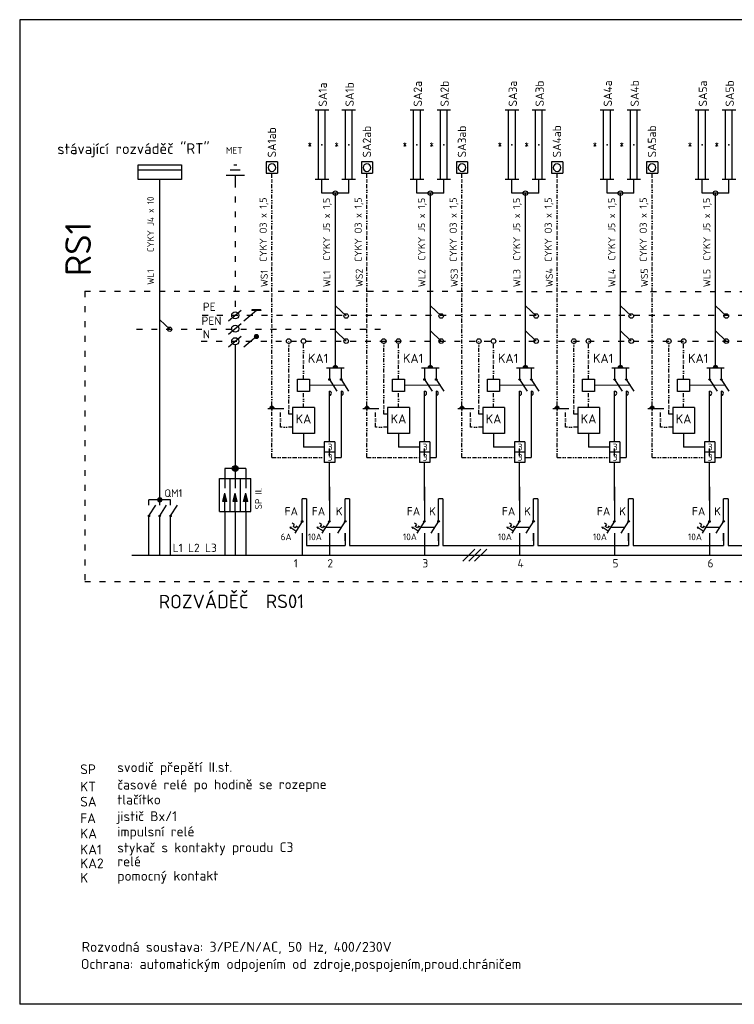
# Model space of a CAD drawing. Header units: millimetres. Extents: x -37966 to 4034, y 1212 to 30952.
# Tile 1 of 3: x -37966 to -16367, y 1212 to 30952. Entities that reach past the tile are written whole.
import ezdxf
from ezdxf.enums import TextEntityAlignment as Align

# ---------------------------------------------------------------- set-up
doc = ezdxf.new("R2010")
doc.units = ezdxf.units.MM
doc.linetypes.add('ACAD_ISO03W100', pattern=[30, 12, -18])
doc.linetypes.add('DIVIDE', pattern=[1.25, 0.5, -0.25, 0, -0.25, 0, -0.25])
for name, color, linetype in [('090-Z-VYPÍNAČE', 2, 'Continuous'), ('100', 100, 'Continuous'), ('EL1', 7, 'Continuous'), ('EL3', 1, 'Continuous'), ('ILS_LUMINAIRES', 7, 'Continuous'), ('LIŠTA', 6, 'Continuous'), ('PEN', 6, 'ACAD_ISO03W100'), ('PRVKY', 1, 'Continuous'), ('ROZVÁDĚČ', 1, 'ACAD_ISO03W100'), ('VYPINACE', 2, 'Continuous'), ('Z-OVLÁDACÍ', 3, 'DIVIDE'), ('Z-ROZVADECE', 1, 'Continuous'), ('Z-SDRUŽENÁ', 6, 'Continuous'), ('Z-VYPÍNAČE', 2, 'Continuous')]:
    doc.layers.add(name, color=color, linetype=linetype)
doc.styles.add('ISOCPEUR', font='isocpeur.ttf')
doc.styles.add('ISOCPEUR_10', font='isocpeur.ttf', dxfattribs={"width": 0.9})
doc.styles.get("Standard").update_dxf_attribs({"font": 'isocpeur.ttf'})

# ---------------------------------------------------------------- blocks, each defined once
blk = doc.blocks.new('tlačítko')
at = {"layer": 'Z-VYPÍNAČE'}
for p, q in [((-3120398, -5107014), (-3120398, -5107344)), ((-3120398, -5107014), (-3120069, -5107014)), ((-3120069, -5107014), (-3120069, -5107344)), ((-3120069, -5107344), (-3120398, -5107344))]:
    blk.add_line(p, q, dxfattribs=at)
blk.add_circle((-3120234, -5107179), 111, dxfattribs=at)
blk = doc.blocks.new('ELJL22')
at = {"layer": 'EL3', "linetype": 'Continuous'}
for p, q in [((-8, -1.56), (-8, 1.56)), ((-8, 0.78), (8, 0.78)), ((8, 1.56), (8, -1.56)), ((-8, -0.78), (8, -0.78))]:
    blk.add_line(p, q, dxfattribs=at)
blk.add_point((0, 0), dxfattribs=at)
at = {"layer": 'EL1', "flags": 8}
blk.add_attdef('POPIS', text='', height=1, dxfattribs=at).set_placement((0, 3), align=Align.MIDDLE)
at = {"layer": 'EL1', "linetype": 'Continuous', "flags": 1}
blk.add_attdef('SVITIDLO', (0, 0), '', height=2, dxfattribs=at)
blk = doc.blocks.new('rozváděč')
at = {"layer": 'Z-ROZVADECE'}
for p, q in [((-3113609, -5098778), (-3112950, -5098778)), ((-3113609, -5098998), (-3113609, -5098778)), ((-3112950, -5098859), (-3113609, -5098859)), ((-3112950, -5098778), (-3112950, -5098998)), ((-3112950, -5098998), (-3113609, -5098998))]:
    blk.add_line(p, q, dxfattribs=at)

msp = doc.modelspace()

# ---------------------------------------------------------------- hatches: boundary and pattern name
h = msp.add_hatch(color=6)
h.dxf.hatch_style = 1
h.paths.add_polyline_path([(-28426, 20507, -0.414214), (-28356, 20438), (-28426, 20438)])
h.paths.add_polyline_path([(-28426, 20507), (-28426, 20438), (-28495, 20438, -0.414214)])
h = msp.add_hatch(color=6)
h.dxf.hatch_style = 1
h.paths.add_polyline_path([(-25554, 20507, -0.414214), (-25484, 20438), (-25554, 20438)])
h.paths.add_polyline_path([(-25554, 20507), (-25554, 20438), (-25623, 20438, -0.414214)])
h = msp.add_hatch(color=6)
h.dxf.hatch_style = 1
h.paths.add_polyline_path([(-22681, 20507, -0.414214), (-22612, 20438), (-22681, 20438)])
h.paths.add_polyline_path([(-22681, 20507), (-22681, 20438), (-22751, 20438, -0.414214)])
h = msp.add_hatch(color=6)
h.dxf.hatch_style = 1
h.paths.add_polyline_path([(-19809, 20507, -0.414214), (-19740, 20438), (-19809, 20438)])
h.paths.add_polyline_path([(-19809, 20507), (-19809, 20438), (-19879, 20438, -0.414214)])
h = msp.add_hatch(color=6)
h.dxf.hatch_style = 1
h.paths.add_polyline_path([(-16937, 20507, -0.414214), (-16867, 20438), (-16937, 20438)])
h.paths.add_polyline_path([(-16937, 20507), (-16937, 20438), (-17006, 20438, -0.414214)])
h = msp.add_hatch(color=6)
h.dxf.hatch_style = 1
h.paths.add_polyline_path([(-30342, 19273, -0.414214), (-30272, 19204), (-30342, 19204)])
h.paths.add_polyline_path([(-30342, 19273), (-30342, 19204), (-30411, 19204, -0.414214)])
h = msp.add_hatch(color=6)
h.dxf.hatch_style = 1
h.paths.add_polyline_path([(-27470, 19273, -0.414214), (-27400, 19204), (-27470, 19204)])
h.paths.add_polyline_path([(-27470, 19273), (-27470, 19204), (-27539, 19204, -0.414214)])
h = msp.add_hatch(color=6)
h.dxf.hatch_style = 1
h.paths.add_polyline_path([(-24598, 19273, -0.414214), (-24528, 19204), (-24598, 19204)])
h.paths.add_polyline_path([(-24598, 19273), (-24598, 19204), (-24667, 19204, -0.414214)])
h = msp.add_hatch(color=6)
h.dxf.hatch_style = 1
h.paths.add_polyline_path([(-21725, 19273, -0.414214), (-21656, 19204), (-21725, 19204)])
h.paths.add_polyline_path([(-21725, 19273), (-21725, 19204), (-21795, 19204, -0.414214)])
h = msp.add_hatch(color=6)
h.dxf.hatch_style = 1
h.paths.add_polyline_path([(-18853, 19273, -0.414214), (-18784, 19204), (-18853, 19204)])
h.paths.add_polyline_path([(-18853, 19273), (-18853, 19204), (-18923, 19204, -0.414214)])
h = msp.add_hatch(color=256)
edge = h.paths.add_edge_path()
edge.add_arc((-31451, 17395), 89.9, 0, 360)
h = msp.add_hatch(color=256)
edge = h.paths.add_edge_path()
edge.add_arc((-33732, 16451), 83, 0, 360)
for points in [[(-31829, 16402), (-31704, 16402), (-31767, 16652)], [(-31514, 16402), (-31389, 16402), (-31451, 16652)], [(-31198, 16402), (-31074, 16402), (-31136, 16652)]]:
    msp.add_hatch(color=256).paths.add_polyline_path(points)
at = {"layer": 'Z-SDRUŽENÁ', "ltscale": 5}
msp.add_hatch(color=256, dxfattribs=at).paths.add_polyline_path([(-30677, 22190), (-30677, 22166), (-30946, 22166), (-30946, 22190)])
at = {"layer": 'Z-SDRUŽENÁ', "ltscale": 0.15}
msp.add_hatch(color=256, dxfattribs=at).paths.add_polyline_path([(-30732, 21382, 1), (-30891, 21382, 1)])

# ---------------------------------------------------------------- linework, layer by layer
for p, q in [((4034, 30952), (-37966, 30952)), ((-37966, 30952), (-37966, 1212)), ((-28831, 25712), (-28831, 26126)), ((-28020, 25712), (-28020, 26126)), ((-25959, 25712), (-25959, 26126)), ((-25148, 25712), (-25148, 26126)), ((-23087, 25712), (-23087, 26126)), ((-22276, 25712), (-22276, 26126)), ((-20215, 25712), (-20215, 26126)), ((-19404, 25712), (-19404, 26126)), ((-17343, 25712), (-17343, 26126)), ((-16531, 25712), (-16531, 26126)), ((-28020, 25712), (-28831, 25712)), ((-28426, 20438), (-28426, 25712)), ((-25148, 25712), (-25959, 25712)), ((-25554, 20438), (-25554, 25712)), ((-22276, 25712), (-23087, 25712)), ((-22681, 20438), (-22681, 25712)), ((-19404, 25712), (-20215, 25712)), ((-19809, 20438), (-19809, 25712)), ((-16531, 25712), (-17343, 25712)), ((-16937, 20438), (-16937, 25712)), ((-28602, 20438), (-28602, 20085)), ((-25730, 20438), (-25730, 20085)), ((-22858, 20438), (-22858, 20085)), ((-19986, 20438), (-19986, 20085)), ((-17113, 20438), (-17113, 20085)), ((-28602, 20085), (-28377, 19732)), ((-28249, 20085), (-28024, 19732)), ((-25730, 20085), (-25504, 19732)), ((-25377, 20085), (-25151, 19732)), ((-22858, 20085), (-22632, 19732)), ((-22505, 20085), (-22279, 19732)), ((-19986, 20085), (-19760, 19732)), ((-19633, 20085), (-19407, 19732)), ((-17113, 20085), (-16888, 19732)), ((-16761, 20085), (-16535, 19732)), ((-28602, 18201), (-28602, 19732)), ((-25730, 18201), (-25730, 19732)), ((-22858, 18201), (-22858, 19732)), ((-19986, 18201), (-19986, 19732)), ((-17113, 18201), (-17113, 19732)), ((-29389, 18452), (-29389, 18045)), ((-26517, 18452), (-26517, 18045)), ((-23645, 18452), (-23645, 18045)), ((-20772, 18452), (-20772, 18045)), ((-17900, 18452), (-17900, 18045)), ((-28759, 18045), (-29389, 18045)), ((-28602, 17767), (-28602, 18003)), ((-25886, 18045), (-26517, 18045)), ((-25730, 17767), (-25730, 18003)), ((-23014, 18045), (-23645, 18045)), ((-22858, 17767), (-22858, 18003)), ((-20142, 18045), (-20772, 18045)), ((-19986, 17767), (-19986, 18003)), ((-17270, 18045), (-17900, 18045)), ((-17113, 17767), (-17113, 18003)), ((-31451, 17693), (-31451, 17395)), ((-28602, 16431), (-28602, 17576)), ((-25730, 16431), (-25730, 17576)), ((-22858, 16431), (-22858, 17576)), ((-19986, 16431), (-19986, 17576)), ((-17113, 16431), (-17113, 17576)), ((-31767, 17395), (-31767, 17098)), ((-31136, 17395), (-31767, 17395)), ((-31451, 17395), (-31451, 17098)), ((-31136, 17395), (-31136, 17098)), ((-31767, 17098), (-31767, 16800)), ((-31451, 17098), (-31451, 16800)), ((-31136, 17098), (-31136, 16800)), ((-28602, 16846), (-28602, 15803)), ((-25730, 16846), (-25730, 15803)), ((-22858, 16846), (-22858, 15803)), ((-19986, 16846), (-19986, 15803)), ((-17113, 16846), (-17113, 15803)), ((-33406, 16451), (-34058, 16451)), ((-34058, 16288), (-34058, 16451)), ((-33732, 16288), (-33732, 16451)), ((-33406, 16288), (-33406, 16451)), ((-31829, 16402), (-31767, 16652)), ((-31704, 16402), (-31829, 16402)), ((-31704, 16402), (-31767, 16652)), ((-31767, 16100), (-31767, 16652)), ((-31514, 16402), (-31451, 16652)), ((-31389, 16402), (-31514, 16402)), ((-31389, 16402), (-31451, 16652)), ((-31451, 16100), (-31451, 16652)), ((-31198, 16402), (-31136, 16652)), ((-31074, 16402), (-31198, 16402)), ((-31074, 16402), (-31136, 16652)), ((-31136, 16100), (-31136, 16652)), ((-29429, 15795), (-29429, 16477)), ((-29296, 16477), (-29429, 16477)), ((-29296, 16477), (-29296, 15074)), ((-28126, 15803), (-28126, 16477)), ((-27993, 16477), (-28126, 16477)), ((-27993, 16477), (-27993, 15074)), ((-25307, 15803), (-25307, 16477)), ((-25174, 16477), (-25307, 16477)), ((-25174, 16477), (-25174, 15074)), ((-22435, 15803), (-22435, 16477)), ((-22302, 16477), (-22435, 16477)), ((-22302, 16477), (-22302, 15074)), ((-19562, 15803), (-19562, 16477)), ((-19429, 16477), (-19562, 16477)), ((-19429, 16477), (-19429, 15074)), ((-16690, 15803), (-16690, 16477)), ((-16557, 16477), (-16690, 16477)), ((-16557, 16477), (-16557, 15074)), ((-34058, 15962), (-33849, 16288)), ((-33732, 15962), (-33524, 16288)), ((-33406, 15962), (-33198, 16288)), ((-31767, 16100), (-31767, 14781)), ((-31451, 16100), (-31451, 14781)), ((-31136, 16100), (-31136, 14781)), ((-34058, 14781), (-34058, 15962)), ((-33732, 14781), (-33732, 15962)), ((-33406, 14781), (-33406, 15962)), ((-29429, 15795), (-29654, 15442)), ((-28602, 15803), (-28833, 15442)), ((-28126, 15803), (-28356, 15442)), ((-25730, 15803), (-25961, 15442)), ((-25307, 15803), (-25537, 15442)), ((-22858, 15803), (-23088, 15442)), ((-22435, 15803), (-22665, 15442)), ((-19986, 15803), (-20216, 15442)), ((-19562, 15803), (-19793, 15442)), ((-17113, 15803), (-17344, 15442)), ((-16690, 15803), (-16921, 15442)), ((-29805, 15626), (-29781, 15582)), ((-29742, 15586), (-29805, 15626)), ((-29805, 15626), (-29755, 15623)), ((-29678, 15545), (-29742, 15586)), ((-29667, 15701), (-29731, 15741)), ((-29667, 15701), (-29705, 15642)), ((-29640, 15601), (-29705, 15642)), ((-29615, 15505), (-29678, 15545)), ((-29603, 15659), (-29640, 15601)), ((-29542, 15619), (-29605, 15659)), ((-28983, 15626), (-28959, 15582)), ((-28920, 15586), (-28983, 15626)), ((-28983, 15626), (-28934, 15623)), ((-28857, 15545), (-28920, 15586)), ((-28846, 15701), (-28909, 15741)), ((-28846, 15701), (-28883, 15642)), ((-28818, 15601), (-28883, 15642)), ((-28793, 15505), (-28857, 15545)), ((-28781, 15659), (-28818, 15601)), ((-28720, 15619), (-28783, 15659)), ((-28718, 15623), (-28241, 15623)), ((-26111, 15626), (-26087, 15582)), ((-26048, 15586), (-26111, 15626)), ((-26111, 15626), (-26061, 15623)), ((-25984, 15545), (-26048, 15586)), ((-25974, 15701), (-26037, 15741)), ((-25974, 15701), (-26011, 15642)), ((-25946, 15601), (-26011, 15642)), ((-25921, 15505), (-25984, 15545)), ((-25909, 15659), (-25946, 15601)), ((-25848, 15619), (-25911, 15659)), ((-25845, 15623), (-25422, 15623)), ((-23239, 15626), (-23215, 15582)), ((-23176, 15586), (-23239, 15626)), ((-23239, 15626), (-23189, 15623)), ((-23112, 15545), (-23176, 15586)), ((-23101, 15701), (-23165, 15741)), ((-23101, 15701), (-23139, 15642)), ((-23074, 15601), (-23139, 15642)), ((-23049, 15505), (-23112, 15545)), ((-23036, 15659), (-23074, 15601)), ((-22976, 15619), (-23039, 15659)), ((-22973, 15623), (-22550, 15623)), ((-20367, 15626), (-20343, 15582)), ((-20303, 15586), (-20367, 15626)), ((-20367, 15626), (-20317, 15623)), ((-20240, 15545), (-20303, 15586)), ((-20229, 15701), (-20292, 15741)), ((-20229, 15701), (-20267, 15642)), ((-20202, 15601), (-20267, 15642)), ((-20177, 15505), (-20240, 15545)), ((-20164, 15659), (-20202, 15601)), ((-20103, 15619), (-20167, 15659)), ((-20101, 15623), (-19678, 15623)), ((-17494, 15626), (-17471, 15582)), ((-17431, 15586), (-17494, 15626)), ((-17494, 15626), (-17445, 15623)), ((-17368, 15545), (-17431, 15586)), ((-17357, 15701), (-17420, 15741)), ((-17357, 15701), (-17394, 15642)), ((-17329, 15601), (-17394, 15642)), ((-17305, 15505), (-17368, 15545)), ((-17292, 15659), (-17329, 15601)), ((-17231, 15619), (-17294, 15659)), ((-17229, 15623), (-16805, 15623)), ((-29429, 15442), (-29429, 14781)), ((-28607, 15442), (-28607, 14781)), ((-28126, 15442), (-28126, 15074)), ((-25735, 15442), (-25735, 14781)), ((-25307, 15442), (-25307, 15074)), ((-22863, 15442), (-22863, 14781)), ((-22435, 15442), (-22435, 15074)), ((-19991, 15442), (-19991, 14781)), ((-19562, 15442), (-19562, 15074)), ((-17118, 15442), (-17118, 14781)), ((-16690, 15442), (-16690, 15074)), ((4034, 1212), (-37966, 1212))]:
    msp.add_line(p, q)
at = {"ltscale": 0.15}
for p, q in [((-33732, 16451), (-33732, 26126)), ((-28426, 22308), (-28099, 22003)), ((-25554, 22308), (-25227, 22003)), ((-22681, 22308), (-22355, 22003)), ((-19809, 22308), (-19483, 22003)), ((-16937, 22308), (-16610, 22003)), ((-33734, 21884), (-33432, 21602)), ((-28426, 21550), (-28099, 21245)), ((-25554, 21550), (-25227, 21245)), ((-22681, 21550), (-22355, 21245)), ((-19809, 21550), (-19483, 21245)), ((-16937, 21550), (-16610, 21245)), ((-31451, 21148), (-31451, 17693)), ((-28249, 20438), (-28249, 20085)), ((-25377, 20438), (-25377, 20085)), ((-22505, 20438), (-22505, 20085)), ((-19633, 20438), (-19633, 20085)), ((-16761, 20438), (-16761, 20085)), ((-28249, 19732), (-28249, 17732)), ((-25377, 19732), (-25377, 17732)), ((-22505, 19732), (-22505, 17732)), ((-19633, 19732), (-19633, 17732)), ((-16761, 19732), (-16761, 17732)), ((-28126, 15209), (-28126, 15442)), ((-25307, 15209), (-25307, 15442)), ((-22434, 15209), (-22435, 15442)), ((-19562, 15209), (-19562, 15442)), ((-16690, 15209), (-16690, 15442)), ((-29296, 15074), (-28126, 15074)), ((-27993, 15074), (-25307, 15074)), ((-25174, 15074), (-22435, 15074)), ((-22302, 15074), (-19562, 15074)), ((-19429, 15074), (-16690, 15074)), ((-16557, 15074), (-13818, 15074))]:
    msp.add_line(p, q, dxfattribs=at)
at = {"ltscale": 0.02}
for p, q in [((-31277, 22166), (-31655, 21846)), ((-31277, 21762), (-31655, 21442)), ((-31277, 21382), (-31655, 21062))]:
    msp.add_line(p, q, dxfattribs=at)
at = {"color": 6}
for p, q in [((-28690, 20438), (-28161, 20438)), ((-25818, 20438), (-25289, 20438)), ((-22946, 20438), (-22417, 20438)), ((-20074, 20438), (-19545, 20438)), ((-17202, 20438), (-16672, 20438)), ((-30470, 19204), (-29987, 19204)), ((-27598, 19204), (-27115, 19204)), ((-24726, 19204), (-24243, 19204)), ((-21853, 19204), (-21371, 19204)), ((-18981, 19204), (-18499, 19204))]:
    msp.add_line(p, q, dxfattribs=at)
at = {"linetype": 'Continuous'}
for p, q in [((-28137, 19908), (-29208, 19909)), ((-25264, 19908), (-26335, 19909)), ((-22392, 19908), (-23463, 19909)), ((-19520, 19908), (-20591, 19909)), ((-16648, 19908), (-17719, 19909)), ((-28446, 18201), (-28759, 18201)), ((-28759, 18201), (-28759, 17888)), ((-28446, 18201), (-28446, 17888)), ((-25574, 18201), (-25886, 18201)), ((-25886, 18201), (-25886, 17888)), ((-25574, 18201), (-25574, 17888)), ((-22702, 18201), (-23014, 18201)), ((-23014, 18201), (-23014, 17888)), ((-22702, 18201), (-22702, 17888)), ((-19829, 18201), (-20142, 18201)), ((-20142, 18201), (-20142, 17888)), ((-19829, 18201), (-19829, 17888)), ((-16957, 18201), (-17270, 18201)), ((-17270, 18201), (-17270, 17888)), ((-16957, 18201), (-16957, 17888)), ((-28446, 17888), (-28759, 17888)), ((-28446, 17888), (-28759, 17888)), ((-28759, 17888), (-28759, 17576)), ((-28446, 17888), (-28446, 17576)), ((-25574, 17888), (-25886, 17888)), ((-25574, 17888), (-25886, 17888)), ((-25886, 17888), (-25886, 17576)), ((-25574, 17888), (-25574, 17576)), ((-22702, 17888), (-23014, 17888)), ((-22702, 17888), (-23014, 17888)), ((-23014, 17888), (-23014, 17576)), ((-22702, 17888), (-22702, 17576)), ((-19829, 17888), (-20142, 17888)), ((-19829, 17888), (-20142, 17888)), ((-20142, 17888), (-20142, 17576)), ((-19829, 17888), (-19829, 17576)), ((-16957, 17888), (-17270, 17888)), ((-16957, 17888), (-17270, 17888)), ((-17270, 17888), (-17270, 17576)), ((-16957, 17888), (-16957, 17576)), ((-28446, 17576), (-28759, 17576)), ((-25574, 17576), (-25886, 17576)), ((-22702, 17576), (-23014, 17576)), ((-19829, 17576), (-20142, 17576)), ((-16957, 17576), (-17270, 17576))]:
    msp.add_line(p, q, dxfattribs=at)
at = {"ltscale": 0.15}
for centre, radius in [((-28426, 25712), 69.5), ((-25554, 25712), 69.5), ((-22681, 25712), 69.5), ((-19809, 25712), 69.5), ((-16937, 25712), 69.5), ((-28099, 22003), 69.5), ((-25227, 22003), 69.5), ((-22355, 22003), 69.5), ((-19483, 22003), 69.5), ((-16610, 22003), 69.5), ((-33432, 21602), 64.2), ((-29835, 21244), 69.5), ((-29389, 21244), 69.5), ((-28099, 21245), 69.5), ((-26963, 21244), 69.5), ((-26517, 21244), 69.5), ((-25227, 21245), 69.5), ((-24090, 21244), 69.5), ((-23645, 21244), 69.5), ((-22355, 21245), 69.5), ((-21218, 21244), 69.5), ((-20773, 21244), 69.5), ((-19483, 21245), 69.5), ((-18346, 21244), 69.5), ((-17900, 21244), 69.5), ((-16610, 21245), 69.5)]:
    msp.add_circle(centre, radius, dxfattribs=at)
at = {"ltscale": 0.02}
for centre in [(-31451, 22023), (-31451, 21619), (-31451, 21239)]:
    msp.add_circle(centre, 108, dxfattribs=at)
for centre, radius in [((-28602, 20085), 23.8), ((-28249, 20085), 23.8), ((-25730, 20085), 23.8), ((-25377, 20085), 23.8), ((-22858, 20085), 23.8), ((-22505, 20085), 23.8), ((-19986, 20085), 23.8), ((-19633, 20085), 23.8), ((-17113, 20085), 23.8), ((-16761, 20085), 23.8), ((-31451, 17395), 89.9), ((-34058, 15962), 22), ((-33732, 15962), 22), ((-33406, 15962), 22), ((-29429, 15795), 23.8), ((-28607, 15795), 23.8), ((-28126, 15803), 24.3), ((-25735, 15795), 23.8), ((-25307, 15803), 24.3), ((-22863, 15795), 23.8), ((-22435, 15803), 24.3), ((-19991, 15795), 23.8), ((-19562, 15803), 24.3), ((-17118, 15795), 23.8), ((-16690, 15803), 24.3)]:
    msp.add_circle(centre, radius)
at = {"color": 6}
for centre in [(-28426, 20438), (-25554, 20438), (-22681, 20438), (-19809, 20438), (-16937, 20438), (-30342, 19204), (-27470, 19204), (-24598, 19204), (-21725, 19204), (-18853, 19204)]:
    msp.add_arc(centre, 69.5, 0, 180, dxfattribs=at)
at = {"ltscale": 0.15}
for centre in [(-28602, 19669), (-28249, 19669), (-25730, 19669), (-25377, 19669), (-22858, 19669), (-22505, 19669), (-19986, 19669), (-19633, 19669), (-17113, 19669), (-16761, 19669)]:
    msp.add_arc(centre, 63.2, 269.9757, 90, dxfattribs=at)
at = {"layer": 'LIŠTA', "ltscale": 0.02}
msp.add_line((-34578, 14781), (1173, 14778), dxfattribs=at)
at = {"layer": 'PEN', "ltscale": 15}
for p, q in [((-32454, 22029), (1173, 22025)), ((-34437, 21602), (-26996, 21602)), ((-32479, 21245), (1173, 21241))]:
    msp.add_line(p, q, dxfattribs=at)
at = {"layer": 'PRVKY', "color": 1}
for p, q in [((-31429, 26563), (-31496, 26563)), ((-31400, 26563), (-31467, 26563)), ((-31176, 26250), (-31727, 26250)), ((-31325, 26408), (-31600, 26408)), ((-31301, 26408), (-31576, 26408)), ((-31451, 26250), (-31451, 26064))]:
    msp.add_line(p, q, dxfattribs=at)
at = {"layer": 'ROZVÁDĚČ', "ltscale": 15}
for p, q in [((-31451, 26064), (-31451, 22023)), ((-36002, 22750), (-36002, 13986)), ((-36002, 22749), (1603, 22745)), ((-36002, 13986), (1603, 13982))]:
    msp.add_line(p, q, dxfattribs=at)
at = {"layer": 'VYPINACE'}
for p, q in [((-29571, 20090), (-29208, 20090)), ((-29571, 19727), (-29571, 20090)), ((-29208, 20090), (-29208, 19727)), ((-26698, 20090), (-26335, 20090)), ((-26698, 19727), (-26698, 20090)), ((-26335, 20090), (-26335, 19727)), ((-23826, 20090), (-23463, 20090)), ((-23826, 19727), (-23826, 20090)), ((-23463, 20090), (-23463, 19727)), ((-20954, 20090), (-20591, 20090)), ((-20954, 19727), (-20954, 20090)), ((-20591, 20090), (-20591, 19727)), ((-18082, 20090), (-17719, 20090)), ((-18082, 19727), (-18082, 20090)), ((-17719, 20090), (-17719, 19727)), ((-29208, 19727), (-29571, 19727)), ((-26335, 19727), (-26698, 19727)), ((-23463, 19727), (-23826, 19727)), ((-20591, 19727), (-20954, 19727)), ((-17719, 19727), (-18082, 19727)), ((-29060, 19238), (-29718, 19238)), ((-29718, 19238), (-29718, 18452)), ((-29060, 19238), (-29060, 18452)), ((-26188, 19238), (-26846, 19238)), ((-26846, 19238), (-26846, 18452)), ((-26188, 19238), (-26188, 18452)), ((-23316, 19238), (-23973, 19238)), ((-23973, 19238), (-23973, 18452)), ((-23316, 19238), (-23316, 18452)), ((-20444, 19238), (-21101, 19238)), ((-21101, 19238), (-21101, 18452)), ((-20444, 19238), (-20444, 18452)), ((-17572, 19238), (-18229, 19238)), ((-18229, 19238), (-18229, 18452)), ((-17572, 19238), (-17572, 18452)), ((-29060, 18452), (-29718, 18452)), ((-26188, 18452), (-26846, 18452)), ((-23316, 18452), (-23973, 18452)), ((-20444, 18452), (-21101, 18452)), ((-17572, 18452), (-18229, 18452)), ((-31924, 16100), (-31924, 17098)), ((-31924, 17098), (-31609, 17098)), ((-31609, 17098), (-31294, 17098)), ((-31609, 16100), (-31609, 17098)), ((-31609, 16100), (-31609, 17098)), ((-31294, 17098), (-30978, 17098)), ((-31294, 16100), (-31294, 17098)), ((-31294, 16100), (-31294, 17098)), ((-31294, 16100), (-31294, 17098)), ((-30978, 16100), (-30978, 17098)), ((-31924, 16100), (-31609, 16100)), ((-31609, 16100), (-31294, 16100)), ((-31294, 16100), (-30978, 16100))]:
    msp.add_line(p, q, dxfattribs=at)
at = {"layer": 'Z-OVLÁDACÍ', "ltscale": 250}
for p, q in [((-30342, 17733), (-30342, 26314)), ((-27470, 17733), (-27470, 26314)), ((-24598, 17733), (-24598, 26314)), ((-21725, 17733), (-21725, 26314)), ((-18853, 17733), (-18853, 26314)), ((-29835, 19042), (-29835, 21244)), ((-29389, 20090), (-29389, 21244)), ((-26963, 19042), (-26963, 21244)), ((-26517, 20090), (-26517, 21244)), ((-24090, 19042), (-24090, 21244)), ((-23645, 20090), (-23645, 21244)), ((-21218, 19042), (-21218, 21244)), ((-20773, 20090), (-20773, 21244)), ((-18346, 19042), (-18346, 21244)), ((-17900, 20090), (-17900, 21244)), ((-29389, 19238), (-29389, 19727)), ((-26517, 19238), (-26517, 19727)), ((-23645, 19238), (-23645, 19727)), ((-20772, 19238), (-20773, 19727)), ((-17900, 19238), (-17900, 19727)), ((-30088, 18649), (-30088, 19204)), ((-27216, 18649), (-27216, 19204)), ((-24344, 18649), (-24344, 19204)), ((-21472, 18649), (-21472, 19204)), ((-18600, 18649), (-18600, 19204)), ((-30088, 18649), (-30087, 18648)), ((-29718, 18648), (-30087, 18648)), ((-27216, 18649), (-27215, 18648)), ((-26846, 18648), (-27215, 18648)), ((-24344, 18649), (-24343, 18648)), ((-23973, 18648), (-24343, 18648)), ((-21472, 18649), (-21471, 18648)), ((-21101, 18648), (-21471, 18648)), ((-18600, 18649), (-18599, 18648)), ((-18229, 18648), (-18599, 18648)), ((-30342, 17733), (-28759, 17733)), ((-27470, 17733), (-25886, 17733)), ((-24598, 17733), (-23014, 17733)), ((-21725, 17733), (-20142, 17733)), ((-18853, 17733), (-17270, 17733))]:
    msp.add_line(p, q, dxfattribs=at)
at = {"layer": 'Z-OVLÁDACÍ', "ltscale": 500}
for p, q in [((-29718, 19042), (-29835, 19042)), ((-26846, 19042), (-26963, 19042)), ((-23973, 19042), (-24090, 19042)), ((-21101, 19042), (-21218, 19042)), ((-18229, 19042), (-18346, 19042))]:
    msp.add_line(p, q, dxfattribs=at)
at = {"layer": 'Z-SDRUŽENÁ', "ltscale": 0.15}
for p, q in [((-30811, 22166), (-31189, 21846)), ((-30946, 22190), (-30946, 22166)), ((-30677, 22190), (-30946, 22190)), ((-30677, 22166), (-30946, 22166)), ((-30946, 22166), (-30946, 22166)), ((-30677, 22190), (-30677, 22166)), ((-30677, 22166), (-30677, 22166)), ((-30811, 21382), (-31189, 21062))]:
    msp.add_line(p, q, dxfattribs=at)
at = {"layer": 'Z-VYPÍNAČE'}
for p, q in [((-28446, 17732), (-28249, 17732)), ((-25574, 17732), (-25377, 17732)), ((-22702, 17732), (-22505, 17732)), ((-19829, 17732), (-19633, 17732)), ((-16957, 17732), (-16761, 17732)), ((-24207, 14963), (-24572, 14599)), ((-24029, 14963), (-24394, 14599)), ((-24029, 14963), (-24394, 14599)), ((-23851, 14963), (-24215, 14599))]:
    msp.add_line(p, q, dxfattribs=at)

# ---------------------------------------------------------------- block references
at = {"layer": '090-Z-VYPÍNAČE', "xscale": -1.033593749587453, "yscale": 1.033593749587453, "zscale": 1.033593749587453}
for p in [(-3255396, 5305232), (-3252524, 5305232), (-3249651, 5305232), (-3246779, 5305232), (-3243907, 5305232)]:
    msp.add_blockref('tlačítko', p, dxfattribs=at)
at = {"layer": 'ILS_LUMINAIRES'}
ref = msp.add_blockref('ELJL22', (-28831, 27176), dxfattribs=dict(at, xscale=131.25, yscale=131.25, zscale=131.25, rotation=90))
ref.add_attrib('POPIS', '*', dxfattribs={"layer": 'EL1', "height": 262, "rotation": 90}).set_placement((-29225, 27176), align=Align.MIDDLE)
ref = msp.add_blockref('ELJL22', (-28020, 27176), dxfattribs=dict(at, xscale=131.25, yscale=131.25, zscale=131.25, rotation=90))
ref.add_attrib('POPIS', '*', dxfattribs={"layer": 'EL1', "height": 262, "rotation": 90}).set_placement((-28414, 27176), align=Align.MIDDLE)
ref = msp.add_blockref('ELJL22', (-25959, 27176), dxfattribs=dict(at, xscale=131.25, yscale=131.25, zscale=131.25, rotation=90))
ref.add_attrib('POPIS', '*', dxfattribs={"layer": 'EL1', "height": 262, "rotation": 90}).set_placement((-26353, 27176), align=Align.MIDDLE)
ref = msp.add_blockref('ELJL22', (-25148, 27176), dxfattribs=dict(at, xscale=131.25, yscale=131.25, zscale=131.25, rotation=90))
ref.add_attrib('POPIS', '*', dxfattribs={"layer": 'EL1', "height": 262, "rotation": 90}).set_placement((-25542, 27176), align=Align.MIDDLE)
ref = msp.add_blockref('ELJL22', (-23087, 27176), dxfattribs=dict(at, xscale=131.25, yscale=131.25, zscale=131.25, rotation=90))
ref.add_attrib('POPIS', '*', dxfattribs={"layer": 'EL1', "height": 262, "rotation": 90}).set_placement((-23481, 27176), align=Align.MIDDLE)
ref = msp.add_blockref('ELJL22', (-22276, 27176), dxfattribs=dict(at, xscale=131.25, yscale=131.25, zscale=131.25, rotation=90))
ref.add_attrib('POPIS', '*', dxfattribs={"layer": 'EL1', "height": 262, "rotation": 90}).set_placement((-22670, 27176), align=Align.MIDDLE)
ref = msp.add_blockref('ELJL22', (-20215, 27176), dxfattribs=dict(at, xscale=131.25, yscale=131.25, zscale=131.25, rotation=90))
ref.add_attrib('POPIS', '*', dxfattribs={"layer": 'EL1', "height": 262, "rotation": 90}).set_placement((-20609, 27176), align=Align.MIDDLE)
ref = msp.add_blockref('ELJL22', (-19404, 27176), dxfattribs=dict(at, xscale=131.25, yscale=131.25, zscale=131.25, rotation=90))
ref.add_attrib('POPIS', '*', dxfattribs={"layer": 'EL1', "height": 262, "rotation": 90}).set_placement((-19797, 27176), align=Align.MIDDLE)
ref = msp.add_blockref('ELJL22', (-17343, 27176), dxfattribs=dict(at, xscale=131.25, yscale=131.25, zscale=131.25, rotation=90))
ref.add_attrib('POPIS', '*', dxfattribs={"layer": 'EL1', "height": 262, "rotation": 90}).set_placement((-17736, 27176), align=Align.MIDDLE)
ref = msp.add_blockref('ELJL22', (-16531, 27176), dxfattribs=dict(at, xscale=131.25, yscale=131.25, zscale=131.25, rotation=90))
ref.add_attrib('POPIS', '*', dxfattribs={"layer": 'EL1', "height": 262, "rotation": 90}).set_placement((-16925, 27176), align=Align.MIDDLE)
at = {"layer": 'Z-OVLÁDACÍ', "xscale": 2, "yscale": 2, "zscale": 2}
msp.add_blockref('rozváděč', (6192828, 10224122), dxfattribs=at)

# ---------------------------------------------------------------- texts
at = {"layer": '090-Z-VYPÍNAČE', "style": 'ISOCPEUR_10'}
for s, p in [('Rozvodná soustava: 3/PE/N/AC, 50 Hz, 400/230V', (-36091, 2797)), ('Ochrana: automatickým odpojením od zdroje,pospojením,proud.chráničem', (-36118, 2280))]:
    msp.add_text(s, height=301.64, dxfattribs=at).set_placement(p)
at = {"layer": '100', "color": 7, "style": 'ISOCPEUR'}
for p in [(-28655, 17944), (-25783, 17944), (-22911, 17944), (-20039, 17944), (-17167, 17944), (-28655, 17632), (-25783, 17632), (-22911, 17632), (-20039, 17632), (-17167, 17632)]:
    msp.add_text('3', height=204, dxfattribs=at).set_placement(p)
at = {"layer": 'VYPINACE', "style": 'ISOCPEUR'}
for s, height, rotation, p in [('MET', 202.4, 0.15, (-31734, 26902)), ('  RS1', 778.6, 90.15, (-35806, 22218)), ('SP II.', 202.4, 90.15, (-30647, 16159)), ('6A', 202.4, 0.15, (-30078, 15230)), ('10A', 202.4, 0.15, (-29257, 15230)), ('10A', 202.4, 0.15, (-26384, 15230)), ('10A', 202.4, 0.15, (-23512, 15230)), ('10A', 202.4, 0.15, (-20640, 15230)), ('10A', 202.4, 0.15, (-17768, 15230))]:
    msp.add_text(s, height=height, rotation=rotation, dxfattribs=at).set_placement(p)
at = {"layer": 'Z-VYPÍNAČE'}
for s, height, rotation, style, p in [('SA1a', 250.8, 90.15, 'ISOCPEUR', (-28680, 28329)), ('SA1b', 250.8, 90.15, 'ISOCPEUR', (-27869, 28329)), ('SA2a', 250.8, 90.15, 'ISOCPEUR', (-25808, 28329)), ('SA2b', 250.8, 90.15, 'ISOCPEUR', (-24997, 28329)), ('SA3a', 250.8, 90.15, 'ISOCPEUR', (-22936, 28329)), ('SA3b', 250.8, 90.15, 'ISOCPEUR', (-22125, 28329)), ('SA4a', 250.8, 90.15, 'ISOCPEUR', (-20064, 28329)), ('SA4b', 250.8, 90.15, 'ISOCPEUR', (-19252, 28329)), ('SA5a', 250.8, 90.15, 'ISOCPEUR', (-17191, 28329)), ('SA5b', 250.8, 90.15, 'ISOCPEUR', (-16380, 28329)), ('SA1ab', 250.8, 90.15, 'ISOCPEUR', (-30218, 26791)), ('SA2ab', 250.8, 90.15, 'ISOCPEUR', (-27346, 26791)), ('SA3ab', 250.8, 90.15, 'ISOCPEUR', (-24474, 26791)), ('SA4ab', 250.8, 90.15, 'ISOCPEUR', (-21602, 26791)), ('SA5ab', 250.8, 90.15, 'ISOCPEUR', (-18730, 26791)), ('stávající rozváděč "RT"', 321.75, 0.15, 'ISOCPEUR_10', (-36829, 26889)), ('CYKY J4 x 10', 198, 90.15, 'ISOCPEUR', (-33909, 23933)), ('CYKY O3 x 1,5', 214.4, 90.15, 'ISOCPEUR', (-30498, 23639)), ('CYKY J5 x 1,5', 214.4, 90.15, 'ISOCPEUR', (-28582, 23678)), ('CYKY O3 x 1,5', 214.4, 90.15, 'ISOCPEUR', (-27626, 23639)), ('CYKY J5 x 1,5', 214.4, 90.15, 'ISOCPEUR', (-25709, 23678)), ('CYKY O3 x 1,5', 214.4, 90.15, 'ISOCPEUR', (-24754, 23639)), ('CYKY J5 x 1,5', 214.4, 90.15, 'ISOCPEUR', (-22837, 23678)), ('CYKY O3 x 1,5', 214.4, 90.15, 'ISOCPEUR', (-21882, 23639)), ('CYKY J5 x 1,5', 214.4, 90.15, 'ISOCPEUR', (-19965, 23678)), ('CYKY O3 x 1,5', 214.4, 90.15, 'ISOCPEUR', (-19010, 23639)), ('CYKY J5 x 1,5', 214.4, 90.15, 'ISOCPEUR', (-17093, 23678)), ('WL1', 198, 90.15, 'ISOCPEUR', (-33909, 22947)), ('WS1', 214.4, 90.15, 'ISOCPEUR', (-30467, 22877)), ('WL1', 214.4, 90.15, 'ISOCPEUR', (-28579, 22875)), ('WS2', 214.4, 90.15, 'ISOCPEUR', (-27595, 22877)), ('WL2', 214.4, 90.15, 'ISOCPEUR', (-25707, 22875)), ('WS3', 214.4, 90.15, 'ISOCPEUR', (-24723, 22877)), ('WL3', 214.4, 90.15, 'ISOCPEUR', (-22834, 22875)), ('WS4', 214.4, 90.15, 'ISOCPEUR', (-21851, 22877)), ('WL4', 214.4, 90.15, 'ISOCPEUR', (-19962, 22875)), ('WS5', 214.4, 90.15, 'ISOCPEUR', (-18978, 22877)), ('WL5', 214.4, 90.15, 'ISOCPEUR', (-17090, 22875)), ('PE', 250.8, 0.15, 'ISOCPEUR', (-32429, 22155)), ('PEN', 250.8, 0.15, 'ISOCPEUR', (-32470, 21733)), ('N', 251, 0.15, 'ISOCPEUR', (-32429, 21323)), ('KA1', 276.2, 359.85, 'ISOCPEUR_10', (-29257, 20586)), ('KA1', 276.2, 359.85, 'ISOCPEUR_10', (-26385, 20586)), ('KA1', 276.2, 359.85, 'ISOCPEUR_10', (-23513, 20586)), ('KA1', 276.2, 359.85, 'ISOCPEUR_10', (-20641, 20586)), ('KA1', 276.2, 359.85, 'ISOCPEUR_10', (-17768, 20586)), ('KA', 276.2, 359.85, 'ISOCPEUR_10', (-29628, 18756)), ('KA', 276.2, 359.85, 'ISOCPEUR_10', (-26756, 18756)), ('KA', 276.2, 359.85, 'ISOCPEUR_10', (-23883, 18756)), ('KA', 276.2, 359.85, 'ISOCPEUR_10', (-21011, 18756)), ('KA', 276.2, 359.85, 'ISOCPEUR_10', (-18139, 18756)), ('QM1', 231.7, 0.15, 'ISOCPEUR', (-33593, 16535)), ('FA', 250.8, 0.15, 'ISOCPEUR', (-29959, 15977)), ('FA', 250.8, 0.15, 'ISOCPEUR', (-29137, 15977)), ('K', 251, 0.15, 'ISOCPEUR', (-28413, 15977)), ('FA', 250.8, 0.15, 'ISOCPEUR', (-26265, 15977)), ('K', 251, 0.15, 'ISOCPEUR', (-25594, 15977)), ('FA', 250.8, 0.15, 'ISOCPEUR', (-23392, 15977)), ('K', 251, 0.15, 'ISOCPEUR', (-22722, 15977)), ('FA', 250.8, 0.15, 'ISOCPEUR', (-20520, 15977)), ('K', 251, 0.15, 'ISOCPEUR', (-19850, 15977)), ('FA', 250.8, 0.15, 'ISOCPEUR', (-17648, 15977)), ('K', 251, 0.15, 'ISOCPEUR', (-16978, 15977)), ('L1 L2 L3', 250.8, 0.15, 'ISOCPEUR', (-33343, 14872)), ('1', 251, 0.15, 'ISOCPEUR', (-29685, 14407)), ('2', 251, 0.15, 'ISOCPEUR', (-28666, 14407)), ('3', 251, 0.15, 'ISOCPEUR', (-25794, 14407)), ('4', 251, 0.15, 'ISOCPEUR', (-22921, 14407)), ('5', 251, 0.15, 'ISOCPEUR', (-20049, 14407)), ('6', 251, 0.15, 'ISOCPEUR', (-17177, 14407)), ('ROZVÁDĚČ  RS01', 412.34, 0.15, 'ISOCPEUR_10', (-33761, 13169)), ('SP', 294.5, 0.15, 'ISOCPEUR_10', (-36138, 8164)), ('svodič přepětí II.st.', 294.53, 0.15, 'ISOCPEUR_10', (-35016, 8224)), ('časové relé po hodině se rozepne', 294.53, 0.15, 'ISOCPEUR_10', (-35016, 7698)), ('KT', 294.5, 0.15, 'ISOCPEUR_10', (-36138, 7639)), ('SA ', 294.5, 0.15, 'ISOCPEUR_10', (-36138, 7186)), ('tlačítko', 294.5, 0.15, 'ISOCPEUR_10', (-35016, 7246)), ('FA', 294.5, 0.15, 'ISOCPEUR_10', (-36138, 6685)), ('jistič Bx/1', 294.53, 0.15, 'ISOCPEUR_10', (-35016, 6744)), ('impulsní relé ', 294.53, 0.15, 'ISOCPEUR_10', (-35016, 6280)), ('KA', 294.5, 0.15, 'ISOCPEUR_10', (-36138, 6220)), ('KA1', 294.5, 0.15, 'ISOCPEUR_10', (-36138, 5737)), ('stykač s kontakty proudu C3', 294.53, 0.15, 'ISOCPEUR_10', (-35016, 5797)), ('relé  ', 294.5, 0.15, 'ISOCPEUR_10', (-35016, 5382)), ('KA2', 294.5, 0.15, 'ISOCPEUR_10', (-36138, 5322)), ('K', 295, 0.15, 'ISOCPEUR_10', (-36138, 4882)), ('pomocný kontakt ', 294.53, 0.15, 'ISOCPEUR_10', (-35016, 4942))]:
    msp.add_text(s, height=height, rotation=rotation, dxfattribs=dict(at, style=style)).set_placement(p)

doc.saveas('drawing.dxf')
